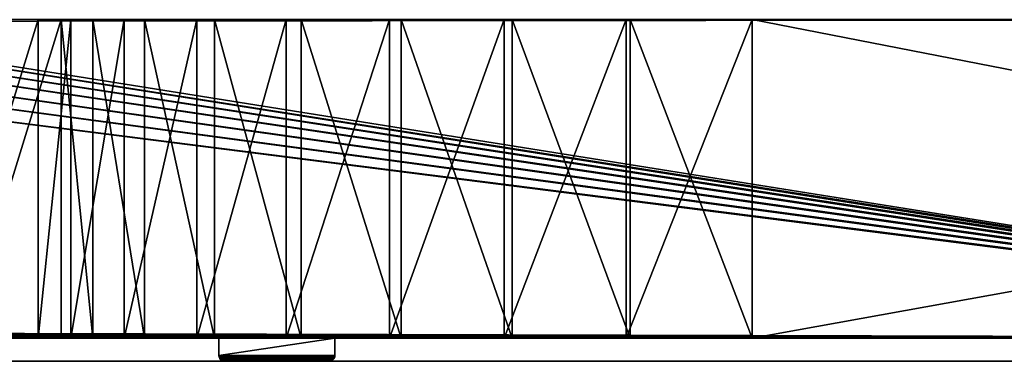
# Model space of a CAD drawing. Extents: x -49 to 1229, y -1056 to 1083.
# Tile 18 of 146: x 101 to 270, y -736 to -677. Entities that reach past the tile are written whole.
import ezdxf

# ---------------------------------------------------------------- set-up
doc = ezdxf.new("R2010")
doc.units = 0
doc.header["$LTSCALE"] = 25.4
doc.layers.get('0').update_dxf_attribs({"color": 13, "linetype": 'CONTINUOUS'})
doc.layers.add('STEEL', color=32, linetype='CONTINUOUS')
doc.layers.add('WOOD', color=32, linetype='CONTINUOUS')

# ---------------------------------------------------------------- blocks, each defined once
blk = doc.blocks.new('LVI293_01_01_03')
at = {"color": 252}
mesh = blk.add_polyface(dxfattribs=at)
corners = [(-4, -2.02, 14.99), (-4, -8.9, -33.22), (-4, -9.79, 16.01), (-4, -7.99, -28.3), (-4, 10.7, -31.76), (-4, 5.21, 11.99), (-4, 11.42, 7.23), (-4, -8.9, -1036.65), (-4, -2.02, -1084.86), (-4, -9.79, -1085.89), (-4, -7.99, -1041.57), (-4, 10.7, -1038.12), (-4, 5.21, -1081.87), (-4, 11.42, -1077.1), (-4, -19.02, -629.14), (-4, -20.29, -968.99), (-4, -20.95, -630.32), (-4, -14.29, -968.99), (-4, -16.87, -628.42), (-4, 23.41, -739.65), (-4, 32.86, -712.97), (-4, 48.07, -689.1), (-4, 68.25, -669.27), (-4, 92.38, -654.48), (-4, 203.82, -597.71), (-4, 359.1, -544.7), (-4, -14.29, -990.99), (-4, 20.21, -767.77), (-4, 9.79, -1033.2), (-4, 16.19, -1070.89), (-4, 19.19, -1063.65), (-4, 20.21, -1055.89), (-4, 119.22, -645.5), (-4, 208.82, -597.71), (-4, 208.82, -616.71), (-4, -20.95, -439.55), (-4, -20.29, -100.88), (-4, -19.02, -440.74), (-4, -20.29, -78.88), (-4, -14.29, -100.88), (-4, -16.87, -441.45), (-4, 23.41, -330.23), (-4, 32.86, -356.9), (-4, 48.07, -380.77), (-4, 68.25, -400.61), (-4, 92.38, -415.4), (-4, 203.82, -472.17), (-4, 359.1, -525.18), (-4, -14.29, -78.88), (-4, 20.21, -302.11), (-4, 9.79, -36.68), (-4, 16.19, 1.01), (-4, 19.19, -6.22), (-4, 20.21, -13.99), (-4, 119.22, -424.37), (-4, 203.82, -453.17), (-4, 208.82, -472.17), (-4, -24.79, 15.01), (-4, -24.53, -433.92), (-4, -24.79, -431.67), (-4, -24.75, 15.27), (-4, -24.66, 15.51), (-4, -24.5, 15.72), (-4, -23.78, -436.06), (-4, -24.29, 15.88), (-4, -24.05, 15.98), (-4, -23.79, 16.01), (-4, -22.56, -437.97), (-4, -24.53, -635.95), (-4, -24.79, -1084.89), (-4, -24.79, -638.2), (-4, -24.75, -1085.15), (-4, -24.66, -1085.39), (-4, -24.5, -1085.59), (-4, -23.78, -633.82), (-4, -24.29, -1085.75), (-4, -24.05, -1085.85), (-4, -23.79, -1085.89), (-4, -20.29, -990.99), (-4, -22.56, -631.91), (-4, 365.13, -518.05), (-4, 366.26, -531.33), (-4, 365.1, -529.17), (-4, 386.65, -522.62), (-4, 366.86, -533.71), (-4, 366.86, -536.16), (-4, 208.82, -453.17), (-4, 402.95, -484.68), (-4, 366.38, -512.18), (-4, 361.41, -526), (-4, 363.45, -527.36), (-4, 387.89, -516.75), (-4, 387.89, -553.12), (-4, 402.95, -585.19), (-4, 203.82, -616.71), (-4, 366.38, -557.69), (-4, 361.41, -543.88), (-4, 365.13, -551.83), (-4, 363.45, -542.52), (-4, 365.1, -540.7), (-4, 409.56, -486.89), (-4, 409.56, -582.98), (-4, 415.5, -579.34), (-4, 415.5, -490.53), (-4, 420.47, -574.46), (-4, 420.47, -495.42), (-4, 424.21, -568.58), (-4, 424.21, -501.3), (-4, 426.54, -562.01), (-4, 426.54, -507.86), (-4, 427.33, -555.09), (-4, 427.33, -514.79), (-4, 366.26, -538.54), (-4, 386.65, -547.25)]
mesh.append_faces([[corners[k] for k in face] for face in [(30, 27, 31), (49, 52, 53), (57, 58, 59), (68, 69, 70), (110, 109, 111)]], dxfattribs={"vtx0": -1, "color": 252})
mesh.append_faces([[corners[k] for k in face] for face in [(0, 1, 2), (1, 0, 3), (3, 0, 4), (8, 11, 12), (12, 11, 13), (14, 15, 16), (15, 14, 17), (19, 18, 20), (20, 18, 21), (21, 18, 22), (22, 18, 23), (17, 19, 26), (7, 27, 28), (28, 27, 11), (13, 27, 29), (29, 27, 30), (23, 24, 32), (24, 25, 33), (33, 25, 34), (35, 36, 37), (36, 35, 38), (37, 39, 40), (40, 46, 47), (41, 48, 49), (46, 54, 55), (58, 62, 63), (63, 38, 67), (67, 38, 35), (38, 2, 48), (69, 68, 71), (71, 68, 72), (72, 68, 73), (73, 74, 75), (75, 74, 76), (76, 74, 77), (77, 78, 9), (78, 16, 15), (81, 83, 84), (84, 83, 85), (86, 87, 56), (47, 88, 89), (89, 80, 90), (90, 80, 82), (88, 87, 91), (32, 34, 93), (34, 32, 94), (94, 32, 24), (95, 96, 97), (93, 100, 101), (101, 100, 102), (102, 103, 104), (104, 105, 106), (106, 107, 108), (108, 109, 110), (112, 97, 99), (97, 112, 113), (113, 91, 92)]], dxfattribs={"vtx0": -1, "vtx1": -1, "color": 252})
mesh.append_faces([[corners[k] for k in face] for face in [(17, 18, 19), (23, 18, 24), (26, 27, 7), (26, 7, 9), (11, 27, 13), (40, 39, 41), (40, 45, 46), (49, 48, 1), (1, 48, 2), (49, 4, 6), (63, 66, 38), (77, 74, 78), (56, 87, 88), (56, 88, 47), (91, 87, 92), (93, 34, 95), (95, 34, 25), (93, 92, 87), (113, 85, 83)]], dxfattribs={"vtx0": -1, "vtx1": -1, "vtx2": -1, "color": 252})
mesh.append_faces([[corners[k] for k in face] for face in [(4, 0, 5), (4, 5, 6), (7, 8, 9), (8, 7, 10), (8, 10, 11), (17, 14, 18), (24, 18, 25), (26, 19, 27), (37, 36, 39), (40, 41, 42), (40, 42, 43), (40, 43, 44), (40, 44, 45), (41, 39, 48), (49, 1, 50), (49, 50, 4), (49, 6, 51), (49, 51, 52), (46, 45, 54), (47, 46, 56), (58, 57, 60), (58, 60, 61), (58, 61, 62), (63, 62, 64), (63, 64, 65), (63, 65, 66), (38, 66, 2), (73, 68, 74), (78, 74, 79), (78, 79, 16), (9, 78, 26), (80, 81, 82), (81, 80, 83), (54, 86, 55), (86, 54, 87), (89, 88, 80), (95, 25, 96), (97, 96, 98), (97, 98, 99), (93, 95, 92), (93, 87, 100), (102, 100, 103), (104, 103, 105), (106, 105, 107), (108, 107, 109), (113, 112, 85), (113, 83, 91)]], dxfattribs={"vtx0": -1, "vtx2": -1, "color": 252})
mesh = blk.add_polyface(dxfattribs=at)
corners = [(0, -2.02, -1084.86), (0, -8.9, -1036.65), (0, -9.79, -1085.89), (0, -7.99, -1041.57), (0, 10.7, -1038.12), (0, 5.21, -1081.87), (0, 11.42, -1077.1), (0, -8.9, -33.22), (0, -2.02, 14.99), (0, -9.79, 16.01), (0, -7.99, -28.3), (0, 10.7, -31.76), (0, 5.21, 11.99), (0, 11.42, 7.23), (0, -19.02, -440.74), (0, -20.29, -100.88), (0, -20.95, -439.55), (0, -14.29, -100.88), (0, -16.87, -441.45), (0, 23.41, -330.23), (0, 32.86, -356.9), (0, 48.07, -380.77), (0, 68.25, -400.61), (0, 92.38, -415.4), (0, 203.82, -472.17), (0, 359.1, -525.18), (0, -14.29, -78.88), (0, 20.21, -302.11), (0, 9.79, -36.68), (0, 16.19, 1.01), (0, 19.19, -6.22), (0, 20.21, -13.99), (0, 119.22, -424.37), (0, 208.82, -472.17), (0, 208.82, -453.17), (0, -20.95, -630.32), (0, -20.29, -968.99), (0, -19.02, -629.14), (0, -20.29, -990.99), (0, -14.29, -968.99), (0, -16.87, -628.42), (0, 23.41, -739.65), (0, 32.86, -712.97), (0, 48.07, -689.1), (0, 68.25, -669.27), (0, 92.38, -654.48), (0, 203.82, -597.71), (0, 359.1, -544.7), (0, -14.29, -990.99), (0, 20.21, -767.77), (0, 9.79, -1033.2), (0, 16.19, -1070.89), (0, 19.19, -1063.65), (0, 20.21, -1055.89), (0, 119.22, -645.5), (0, 203.82, -616.71), (0, 208.82, -597.71), (0, -24.79, -1084.89), (0, -24.53, -635.95), (0, -24.79, -638.2), (0, -24.75, -1085.15), (0, -24.66, -1085.39), (0, -24.5, -1085.59), (0, -23.78, -633.82), (0, -24.29, -1085.75), (0, -24.05, -1085.85), (0, -23.79, -1085.89), (0, -22.56, -631.91), (0, -24.53, -433.92), (0, -24.79, 15.01), (0, -24.79, -431.67), (0, -24.75, 15.27), (0, -24.66, 15.51), (0, -24.5, 15.72), (0, -23.78, -436.06), (0, -24.29, 15.88), (0, -24.05, 15.98), (0, -23.79, 16.01), (0, -20.29, -78.88), (0, -22.56, -437.97), (0, 365.13, -551.83), (0, 366.26, -538.54), (0, 365.1, -540.7), (0, 386.65, -547.25), (0, 366.86, -536.16), (0, 366.86, -533.71), (0, 208.82, -616.71), (0, 402.95, -585.19), (0, 366.38, -557.69), (0, 361.41, -543.88), (0, 363.45, -542.52), (0, 387.89, -553.12), (0, 387.89, -516.75), (0, 402.95, -484.68), (0, 203.82, -453.17), (0, 366.38, -512.18), (0, 361.41, -526), (0, 365.13, -518.05), (0, 363.45, -527.36), (0, 365.1, -529.17), (0, 409.56, -582.98), (0, 409.56, -486.89), (0, 415.5, -579.34), (0, 415.5, -490.53), (0, 420.47, -574.46), (0, 420.47, -495.42), (0, 424.21, -568.58), (0, 424.21, -501.3), (0, 426.54, -562.01), (0, 426.54, -507.86), (0, 427.33, -555.09), (0, 427.33, -514.79), (0, 366.26, -531.33), (0, 386.65, -522.62)]
mesh.append_faces([[corners[k] for k in face] for face in [(30, 27, 31), (49, 52, 53), (57, 58, 59), (68, 69, 70), (109, 110, 111)]], dxfattribs={"vtx0": -1, "color": 252})
mesh.append_faces([[corners[k] for k in face] for face in [(0, 1, 2), (1, 0, 3), (3, 0, 4), (8, 11, 12), (12, 11, 13), (14, 15, 16), (15, 14, 17), (19, 18, 20), (20, 18, 21), (21, 18, 22), (22, 18, 23), (17, 19, 26), (7, 27, 28), (28, 27, 11), (13, 27, 29), (29, 27, 30), (23, 24, 32), (24, 25, 33), (33, 25, 34), (35, 36, 37), (36, 35, 38), (37, 39, 40), (40, 46, 47), (41, 48, 49), (46, 54, 55), (58, 62, 63), (63, 38, 67), (67, 38, 35), (38, 2, 48), (69, 68, 71), (71, 68, 72), (72, 68, 73), (73, 74, 75), (75, 74, 76), (76, 74, 77), (77, 78, 9), (78, 16, 15), (81, 83, 84), (84, 83, 85), (86, 87, 56), (47, 88, 89), (89, 80, 90), (90, 80, 82), (88, 87, 91), (32, 34, 93), (34, 32, 94), (94, 32, 24), (95, 96, 97), (93, 100, 101), (101, 102, 103), (103, 104, 105), (105, 106, 107), (107, 108, 109), (112, 97, 99), (97, 112, 113), (113, 91, 92)]], dxfattribs={"vtx0": -1, "vtx1": -1, "color": 252})
mesh.append_faces([[corners[k] for k in face] for face in [(17, 18, 19), (23, 18, 24), (26, 27, 7), (26, 7, 9), (11, 27, 13), (40, 39, 41), (40, 45, 46), (49, 48, 1), (1, 48, 2), (49, 4, 6), (63, 66, 38), (77, 74, 78), (56, 87, 88), (56, 88, 47), (91, 87, 92), (93, 34, 95), (95, 34, 25), (93, 92, 87), (113, 85, 83)]], dxfattribs={"vtx0": -1, "vtx1": -1, "vtx2": -1, "color": 252})
mesh.append_faces([[corners[k] for k in face] for face in [(4, 0, 5), (4, 5, 6), (7, 8, 9), (8, 7, 10), (8, 10, 11), (17, 14, 18), (24, 18, 25), (26, 19, 27), (37, 36, 39), (40, 41, 42), (40, 42, 43), (40, 43, 44), (40, 44, 45), (41, 39, 48), (49, 1, 50), (49, 50, 4), (49, 6, 51), (49, 51, 52), (46, 45, 54), (47, 46, 56), (58, 57, 60), (58, 60, 61), (58, 61, 62), (63, 62, 64), (63, 64, 65), (63, 65, 66), (38, 66, 2), (73, 68, 74), (78, 74, 79), (78, 79, 16), (9, 78, 26), (80, 81, 82), (81, 80, 83), (54, 86, 55), (86, 54, 87), (89, 88, 80), (95, 25, 96), (97, 96, 98), (97, 98, 99), (93, 95, 92), (93, 87, 100), (101, 100, 102), (103, 102, 104), (105, 104, 106), (107, 106, 108), (109, 108, 110), (113, 112, 85), (113, 83, 91)]], dxfattribs={"vtx0": -1, "vtx2": -1, "color": 252})
blk = doc.blocks.new('LVI293_01_01_07')
at = {"color": 0}
for p, q in [((274.02, 0, -53.54), (-70.74, 0, -53.54)), ((274.02, 0, -53.54), (-70.74, 0, -53.54)), ((-70.74, -5, -53.54), (274.02, -5, -53.54)), ((-70.74, -5, -53.54), (274.02, -5, -53.54))]:
    blk.add_line(p, q, dxfattribs=at)
at = {"color": 252}
mesh = blk.add_polyface(dxfattribs=at)
corners = [(-70.74, 0, -53.54), (274.02, 0, 1.46), (274.02, 0, -53.54), (-73.32, 0, -53.2), (-75.74, 0, -52.2), (-77.81, 0, -50.61), (-79.4, 0, -48.54), (-80.4, 0, -46.13), (-80.74, 0, -43.54), (-80.74, 0, 0.46), (-80.7, 0, 0.72), (-80.6, 0, 0.96), (-80.44, 0, 1.17), (-80.24, 0, 1.33), (-79.99, 0, 1.43), (-79.74, 0, 1.46), (15.43, 0, 1.46), (35.43, 0, 1.46), (15.43, 0, 4.46), (35.43, 0, 4.46), (15.46, 0, 4.72), (35.39, 0, 4.72), (15.56, 0, 4.96), (35.29, 0, 4.96), (15.72, 0, 5.17), (35.13, 0, 5.17), (15.93, 0, 5.33), (34.93, 0, 5.33), (16.17, 0, 5.43), (34.69, 0, 5.43), (16.43, 0, 5.46), (34.43, 0, 5.46)]
mesh.append_faces([[corners[k] for k in face] for face in [(0, 1, 2), (29, 30, 31)]], dxfattribs={"vtx0": -1, "color": 252})
mesh.append_faces([[corners[k] for k in face] for face in [(1, 16, 17), (17, 18, 19), (19, 20, 21), (21, 22, 23), (23, 24, 25), (25, 26, 27), (27, 28, 29)]], dxfattribs={"vtx0": -1, "vtx1": -1, "color": 252})
mesh.append_faces([[corners[k] for k in face] for face in [(1, 0, 3), (1, 3, 4), (1, 4, 5), (1, 5, 6), (1, 6, 7), (1, 7, 8), (1, 8, 9), (1, 9, 10), (1, 10, 11), (1, 11, 12), (1, 12, 13), (1, 13, 14), (1, 14, 15), (1, 15, 16), (17, 16, 18), (19, 18, 20), (21, 20, 22), (23, 22, 24), (25, 24, 26), (27, 26, 28), (29, 28, 30)]], dxfattribs={"vtx0": -1, "vtx2": -1, "color": 252})
mesh = blk.add_polyface(dxfattribs=at)
corners = [(274.02, 0, -53.54), (-70.74, -5, -53.54), (-70.74, 0, -53.54), (274.02, -5, -53.54)]
mesh.append_faces([[corners[k] for k in face] for face in [(0, 1, 2), (1, 0, 3)]], dxfattribs={"vtx0": -1, "color": 252})
mesh = blk.add_polyface(dxfattribs=at)
corners = [(35.43, -5, 1.46), (15.43, -5, 1.46), (274.02, -5, 1.46), (15.43, -5, 4.46), (35.43, -5, 4.46), (15.46, -5, 4.72), (35.39, -5, 4.72), (15.56, -5, 4.96), (35.29, -5, 4.96), (15.72, -5, 5.17), (35.13, -5, 5.17), (15.93, -5, 5.33), (34.93, -5, 5.33), (16.17, -5, 5.43), (34.69, -5, 5.43), (16.43, -5, 5.46), (34.43, -5, 5.46), (-70.74, -5, -53.54), (274.02, -5, -53.54), (-73.32, -5, -53.2), (-75.74, -5, -52.2), (-77.81, -5, -50.61), (-79.4, -5, -48.54), (-80.4, -5, -46.13), (-80.74, -5, -43.54), (-80.74, -5, 0.46), (-80.7, -5, 0.72), (-80.6, -5, 0.96), (-80.44, -5, 1.17), (-80.24, -5, 1.33), (-79.99, -5, 1.43), (-79.74, -5, 1.46)]
mesh.append_faces([[corners[k] for k in face] for face in [(15, 14, 16), (2, 17, 18)]], dxfattribs={"vtx0": -1, "color": 252})
mesh.append_faces([[corners[k] for k in face] for face in [(0, 1, 2), (1, 0, 3), (3, 4, 5), (5, 6, 7), (7, 8, 9), (9, 10, 11), (11, 12, 13), (13, 14, 15), (17, 2, 19), (19, 2, 20), (20, 2, 21), (21, 2, 22), (22, 2, 23), (23, 2, 24), (24, 2, 25), (25, 2, 26), (26, 2, 27), (27, 2, 28), (28, 2, 29), (29, 2, 30), (30, 2, 31), (31, 2, 1)]], dxfattribs={"vtx0": -1, "vtx1": -1, "color": 252})
mesh.append_faces([[corners[k] for k in face] for face in [(3, 0, 4), (5, 4, 6), (7, 6, 8), (9, 8, 10), (11, 10, 12), (13, 12, 14)]], dxfattribs={"vtx0": -1, "vtx2": -1, "color": 252})
blk = doc.blocks.new('LVI293_01_01_08')
at = {"color": 0}
for p, q in [((-8.47, -17.3, 55), (289.34, -11.42, 55)), ((-8.47, -17.3, 55), (289.34, -11.42, 55)), ((7.53, -16.99), (289.34, -11.42)), ((7.53, -16.99), (289.34, -11.42)), ((289.34, -11.42), (289.42, -15.42)), ((311.08, -12.89, 55), (289.34, -11.42, 55)), ((289.34, -11.42, 55), (289.42, -15.42, 55)), ((289.34, -11.42), (289.42, -15.42)), ((289.34, -11.42), (311.08, -12.89)), ((289.34, -11.42, 55), (289.34, -11.42)), ((311.08, -12.89), (289.34, -11.42, 55)), ((311.08, -12.89, 55), (289.34, -11.42, 55)), ((311.08, -12.89), (289.34, -11.42, 55)), ((289.34, -11.42), (311.08, -12.89)), ((289.34, -11.42, 55), (289.34, -11.42)), ((289.34, -11.42, 55), (289.42, -15.42, 55)), ((332.24, -18.11, 55), (311.08, -12.89, 55)), ((311.08, -12.89), (332.24, -18.11)), ((332.24, -18.11), (311.08, -12.89, 55)), ((332.24, -18.11, 55), (311.08, -12.89, 55)), ((332.24, -18.11), (311.08, -12.89, 55)), ((311.08, -12.89), (332.24, -18.11)), ((311.08, -12.89), (311.08, -12.89, 55)), ((311.08, -12.89), (311.08, -12.89, 55)), ((289.42, -15.42, 55), (-8.39, -21.3, 55)), ((289.42, -15.42, 55), (-8.39, -21.3, 55)), ((289.42, -15.42), (7.61, -20.99)), ((289.42, -15.42), (7.61, -20.99)), ((289.42, -15.42, 55), (310.47, -16.84, 55)), ((310.47, -16.84), (289.42, -15.42)), ((289.42, -15.42), (289.42, -15.42, 55)), ((289.42, -15.42), (289.42, -15.42, 55)), ((289.42, -15.42), (310.47, -16.84, 55)), ((289.42, -15.42, 55), (310.47, -16.84, 55)), ((289.42, -15.42), (310.47, -16.84, 55)), ((310.47, -16.84), (289.42, -15.42)), ((310.47, -16.84, 55), (330.94, -21.9, 55)), ((330.94, -21.9), (310.47, -16.84)), ((310.47, -16.84), (310.47, -16.84, 55)), ((310.47, -16.84), (310.47, -16.84, 55)), ((310.47, -16.84), (330.94, -21.9, 55)), ((310.47, -16.84, 55), (330.94, -21.9, 55)), ((310.47, -16.84), (330.94, -21.9, 55)), ((330.94, -21.9), (310.47, -16.84)), ((352.16, -26.93, 55), (332.24, -18.11, 55)), ((332.24, -18.11), (352.16, -26.93)), ((352.16, -26.93), (332.24, -18.11, 55)), ((352.16, -26.93, 55), (332.24, -18.11, 55)), ((352.16, -26.93), (332.24, -18.11, 55)), ((332.24, -18.11), (352.16, -26.93)), ((332.24, -18.11), (332.24, -18.11, 55)), ((332.24, -18.11), (332.24, -18.11, 55)), ((330.94, -21.9, 55), (350.23, -30.43, 55)), ((350.23, -30.43), (330.94, -21.9)), ((330.94, -21.9), (330.94, -21.9, 55)), ((330.94, -21.9), (330.94, -21.9, 55)), ((330.94, -21.9), (350.23, -30.43, 55)), ((330.94, -21.9, 55), (350.23, -30.43, 55)), ((330.94, -21.9), (350.23, -30.43, 55)), ((350.23, -30.43), (330.94, -21.9)), ((370.25, -39.07, 55), (352.16, -26.93, 55)), ((352.16, -26.93), (370.25, -39.07)), ((370.25, -39.07), (352.16, -26.93, 55)), ((370.25, -39.07, 55), (352.16, -26.93, 55)), ((370.25, -39.07), (352.16, -26.93, 55)), ((352.16, -26.93), (370.25, -39.07)), ((352.16, -26.93), (352.16, -26.93, 55)), ((352.16, -26.93), (352.16, -26.93, 55)), ((350.23, -30.43, 55), (367.74, -42.19, 55)), ((367.74, -42.19), (350.23, -30.43)), ((350.23, -30.43), (350.23, -30.43, 55)), ((350.23, -30.43), (350.23, -30.43, 55)), ((350.23, -30.43), (367.74, -42.19, 55)), ((350.23, -30.43, 55), (367.74, -42.19, 55)), ((350.23, -30.43), (367.74, -42.19, 55)), ((367.74, -42.19), (350.23, -30.43)), ((385.96, -54.17, 55), (370.25, -39.07, 55)), ((370.25, -39.07), (385.96, -54.17)), ((385.96, -54.17), (370.25, -39.07, 55)), ((385.96, -54.17, 55), (370.25, -39.07, 55)), ((385.96, -54.17), (370.25, -39.07, 55)), ((370.25, -39.07), (385.96, -54.17)), ((370.25, -39.07), (370.25, -39.07, 55)), ((370.25, -39.07), (370.25, -39.07, 55)), ((367.74, -42.19, 55), (382.95, -56.8, 55)), ((382.95, -56.8), (367.74, -42.19)), ((367.74, -42.19), (367.74, -42.19, 55)), ((367.74, -42.19), (367.74, -42.19, 55)), ((367.74, -42.19), (382.95, -56.8, 55)), ((367.74, -42.19, 55), (382.95, -56.8, 55)), ((367.74, -42.19), (382.95, -56.8, 55)), ((382.95, -56.8), (367.74, -42.19)), ((398.81, -71.77, 55), (385.96, -54.17, 55)), ((385.96, -54.17), (398.81, -71.77)), ((398.81, -71.77), (385.96, -54.17, 55)), ((398.81, -71.77, 55), (385.96, -54.17, 55)), ((398.81, -71.77), (385.96, -54.17, 55)), ((385.96, -54.17), (398.81, -71.77)), ((385.96, -54.17), (385.96, -54.17, 55)), ((385.96, -54.17), (385.96, -54.17, 55)), ((382.95, -56.8, 55), (395.39, -73.84, 55)), ((395.39, -73.84), (382.95, -56.8)), ((382.95, -56.8), (382.95, -56.8, 55)), ((382.95, -56.8), (382.95, -56.8, 55)), ((382.95, -56.8), (395.39, -73.84, 55)), ((382.95, -56.8, 55), (395.39, -73.84, 55)), ((382.95, -56.8), (395.39, -73.84, 55)), ((395.39, -73.84), (382.95, -56.8)), ((408.41, -91.33, 55), (398.81, -71.77, 55)), ((398.81, -71.77), (408.41, -91.33)), ((408.41, -91.33), (398.81, -71.77, 55)), ((408.41, -91.33, 55), (398.81, -71.77, 55)), ((408.41, -91.33), (398.81, -71.77, 55)), ((398.81, -71.77), (408.41, -91.33)), ((398.81, -71.77), (398.81, -71.77, 55)), ((398.81, -71.77), (398.81, -71.77, 55)), ((395.39, -73.84, 55), (404.67, -92.77, 55)), ((404.67, -92.77), (395.39, -73.84)), ((395.39, -73.84), (395.39, -73.84, 55)), ((395.39, -73.84), (395.39, -73.84, 55)), ((395.39, -73.84), (404.67, -92.77, 55)), ((395.39, -73.84, 55), (404.67, -92.77, 55)), ((395.39, -73.84), (404.67, -92.77, 55)), ((404.67, -92.77), (395.39, -73.84)), ((414.46, -112.26, 55), (408.41, -91.33, 55)), ((408.41, -91.33), (414.46, -112.26)), ((414.46, -112.26), (408.41, -91.33, 55)), ((414.46, -112.26, 55), (408.41, -91.33, 55)), ((414.46, -112.26), (408.41, -91.33, 55)), ((408.41, -91.33), (414.46, -112.26)), ((408.41, -91.33), (408.41, -91.33, 55)), ((408.41, -91.33), (408.41, -91.33, 55)), ((404.67, -92.77, 55), (410.54, -113.04, 55)), ((410.54, -113.04), (404.67, -92.77)), ((404.67, -92.77), (404.67, -92.77, 55)), ((404.67, -92.77), (404.67, -92.77, 55)), ((404.67, -92.77), (410.54, -113.04, 55)), ((404.67, -92.77, 55), (410.54, -113.04, 55)), ((404.67, -92.77), (410.54, -113.04, 55)), ((410.54, -113.04), (404.67, -92.77)), ((410.54, -113.04, 55), (414.46, -112.26, 55)), ((410.54, -113.04, 55), (414.46, -112.26, 55)), ((414.46, -112.26), (410.54, -113.04)), ((414.46, -112.26), (410.54, -113.04)), ((410.54, -113.04, 55), (431.52, -219.67, 55)), ((410.54, -113.04), (410.54, -113.04, 55)), ((410.54, -113.04, 55), (431.52, -219.67, 55)), ((410.54, -113.04), (410.54, -113.04, 55)), ((410.54, -113.04), (429.38, -208.78)), ((410.54, -113.04), (429.38, -208.78)), ((435.44, -218.9, 55), (414.46, -112.26, 55)), ((435.44, -218.9, 55), (414.46, -112.26, 55)), ((433.3, -208.01), (414.46, -112.26)), ((414.46, -112.26), (414.46, -112.26, 55)), ((414.46, -112.26), (414.46, -112.26, 55)), ((433.3, -208.01), (414.46, -112.26))]:
    blk.add_line(p, q, dxfattribs=at)
at = {"color": 252}
mesh = blk.add_polyface(dxfattribs=at)
corners = [(-8.73, -17.31, -3.97), (6.53, -17.01, -4), (-8.47, -17.3, -4), (6.79, -17, -3.97), (7.03, -17, -3.87), (-8.97, -17.31, -3.87), (7.24, -16.99, -3.71), (-9.18, -17.32, -3.71), (7.39, -16.99, -3.5), (-9.33, -17.32, -3.5), (7.49, -16.99, -3.26), (-9.43, -17.32, -3.26), (7.53, -16.99, -3), (-9.47, -17.32, -3), (-9.47, -17.32, 54), (7.53, -16.99), (289.34, -11.42), (289.34, -11.42, 55), (-9.43, -17.32, 54.26), (-9.33, -17.32, 54.5), (-9.18, -17.32, 54.71), (-8.97, -17.31, 54.87), (-8.73, -17.31, 54.97), (-8.47, -17.3, 55)]
mesh.append_faces([[corners[k] for k in face] for face in [(0, 1, 2), (17, 22, 23)]], dxfattribs={"vtx0": -1, "color": 252})
mesh.append_faces([[corners[k] for k in face] for face in [(1, 0, 3), (3, 0, 4), (4, 5, 6), (6, 7, 8), (8, 9, 10), (10, 11, 12), (12, 14, 15), (15, 14, 16), (16, 14, 17)]], dxfattribs={"vtx0": -1, "vtx1": -1, "color": 252})
mesh.append_faces([[corners[k] for k in face] for face in [(4, 0, 5), (6, 5, 7), (8, 7, 9), (10, 9, 11), (12, 11, 13), (12, 13, 14), (17, 14, 18), (17, 18, 19), (17, 19, 20), (17, 20, 21), (17, 21, 22)]], dxfattribs={"vtx0": -1, "vtx2": -1, "color": 252})
mesh = blk.add_polyface(dxfattribs=at)
corners = [(-8.39, -21.3, 55), (289.34, -11.42, 55), (-8.47, -17.3, 55), (289.42, -15.42, 55)]
mesh.append_faces([[corners[k] for k in face] for face in [(0, 1, 2), (1, 0, 3)]], dxfattribs={"vtx0": -1, "color": 252})
mesh = blk.add_polyface(dxfattribs=at)
corners = [(289.34, -11.42), (7.61, -20.99), (7.53, -16.99), (289.42, -15.42)]
mesh.append_faces([[corners[k] for k in face] for face in [(0, 1, 2), (1, 0, 3)]], dxfattribs={"vtx0": -1, "color": 252})
mesh = blk.add_polyface(dxfattribs=at)
corners = [(289.42, -15.42, 55), (311.08, -12.89, 55), (289.34, -11.42, 55), (310.47, -16.84, 55), (330.94, -21.9, 55), (332.24, -18.11, 55), (350.23, -30.43, 55), (352.16, -26.93, 55), (367.74, -42.19, 55), (370.25, -39.07, 55), (382.95, -56.8, 55), (385.96, -54.17, 55), (395.39, -73.84, 55), (398.81, -71.77, 55), (404.67, -92.77, 55), (408.41, -91.33, 55), (410.54, -113.04, 55), (414.46, -112.26, 55)]
mesh.append_faces([[corners[k] for k in face] for face in [(0, 1, 2), (15, 16, 17)]], dxfattribs={"vtx0": -1, "color": 252})
mesh.append_faces([[corners[k] for k in face] for face in [(1, 4, 5), (5, 6, 7), (7, 8, 9), (9, 10, 11), (11, 12, 13), (13, 14, 15)]], dxfattribs={"vtx0": -1, "vtx1": -1, "color": 252})
mesh.append_faces([[corners[k] for k in face] for face in [(1, 0, 3), (1, 3, 4), (5, 4, 6), (7, 6, 8), (9, 8, 10), (11, 10, 12), (13, 12, 14), (15, 14, 16)]], dxfattribs={"vtx0": -1, "vtx2": -1, "color": 252})
mesh = blk.add_polyface(dxfattribs=at)
corners = [(311.08, -12.89), (289.42, -15.42), (289.34, -11.42), (310.47, -16.84), (330.94, -21.9), (332.24, -18.11), (350.23, -30.43), (352.16, -26.93), (367.74, -42.19), (370.25, -39.07), (382.95, -56.8), (385.96, -54.17), (395.39, -73.84), (398.81, -71.77), (404.67, -92.77), (408.41, -91.33), (410.54, -113.04), (414.46, -112.26)]
mesh.append_faces([[corners[k] for k in face] for face in [(0, 1, 2), (16, 15, 17)]], dxfattribs={"vtx0": -1, "color": 252})
mesh.append_faces([[corners[k] for k in face] for face in [(1, 0, 3), (3, 0, 4), (4, 5, 6), (6, 7, 8), (8, 9, 10), (10, 11, 12), (12, 13, 14), (14, 15, 16)]], dxfattribs={"vtx0": -1, "vtx1": -1, "color": 252})
mesh.append_faces([[corners[k] for k in face] for face in [(4, 0, 5), (6, 5, 7), (8, 7, 9), (10, 9, 11), (12, 11, 13), (14, 13, 15)]], dxfattribs={"vtx0": -1, "vtx2": -1, "color": 252})
mesh = blk.add_polyface(dxfattribs=at)
corners = [(311.08, -12.89, 55), (311.08, -12.89), (289.34, -11.42, 55)]
mesh.append_faces([[corners[k] for k in face] for face in [(0, 1, 2)]], dxfattribs={"color": 252})
mesh = blk.add_polyface(dxfattribs=at)
corners = [(289.34, -11.42, 55), (311.08, -12.89), (289.34, -11.42)]
mesh.append_faces([[corners[k] for k in face] for face in [(0, 1, 2)]], dxfattribs={"color": 252})
mesh = blk.add_polyface(dxfattribs=at)
corners = [(332.24, -18.11, 55), (332.24, -18.11), (311.08, -12.89, 55)]
mesh.append_faces([[corners[k] for k in face] for face in [(0, 1, 2)]], dxfattribs={"color": 252})
mesh = blk.add_polyface(dxfattribs=at)
corners = [(311.08, -12.89, 55), (332.24, -18.11), (311.08, -12.89)]
mesh.append_faces([[corners[k] for k in face] for face in [(0, 1, 2)]], dxfattribs={"color": 252})
mesh = blk.add_polyface(dxfattribs=at)
corners = [(289.42, -15.42, 55), (7.61, -20.99), (289.42, -15.42), (-9.39, -21.32, 54), (-9.36, -21.32, 54.26), (-9.26, -21.32, 54.5), (-9.1, -21.32, 54.71), (-8.89, -21.31, 54.87), (-8.65, -21.31, 54.97), (-8.39, -21.3, 55), (6.87, -21, -3.97), (-8.39, -21.3, -4), (6.61, -21.01, -4), (-8.65, -21.31, -3.97), (7.11, -21, -3.87), (-8.89, -21.31, -3.87), (7.31, -20.99, -3.71), (-9.1, -21.32, -3.71), (7.47, -20.99, -3.5), (-9.26, -21.32, -3.5), (7.57, -20.99, -3.26), (-9.36, -21.32, -3.26), (7.61, -20.99, -3), (-9.39, -21.32, -3)]
mesh.append_faces([[corners[k] for k in face] for face in [(0, 1, 2), (8, 0, 9), (10, 11, 12)]], dxfattribs={"vtx0": -1, "color": 252})
mesh.append_faces([[corners[k] for k in face] for face in [(3, 0, 4), (4, 0, 5), (5, 0, 6), (6, 0, 7), (7, 0, 8), (11, 10, 13), (13, 14, 15), (15, 16, 17), (17, 18, 19), (19, 20, 21), (21, 22, 23), (23, 22, 3)]], dxfattribs={"vtx0": -1, "vtx1": -1, "color": 252})
mesh.append_faces([[corners[k] for k in face] for face in [(1, 0, 3)]], dxfattribs={"vtx0": -1, "vtx1": -1, "vtx2": -1, "color": 252})
mesh.append_faces([[corners[k] for k in face] for face in [(13, 10, 14), (15, 14, 16), (17, 16, 18), (19, 18, 20), (21, 20, 22), (3, 22, 1)]], dxfattribs={"vtx0": -1, "vtx2": -1, "color": 252})
mesh = blk.add_polyface(dxfattribs=at)
corners = [(289.42, -15.42, 55), (289.42, -15.42), (310.47, -16.84, 55)]
mesh.append_faces([[corners[k] for k in face] for face in [(0, 1, 2)]], dxfattribs={"color": 252})
mesh = blk.add_polyface(dxfattribs=at)
corners = [(310.47, -16.84, 55), (289.42, -15.42), (310.47, -16.84)]
mesh.append_faces([[corners[k] for k in face] for face in [(0, 1, 2)]], dxfattribs={"color": 252})
mesh = blk.add_polyface(dxfattribs=at)
corners = [(310.47, -16.84, 55), (310.47, -16.84), (330.94, -21.9, 55)]
mesh.append_faces([[corners[k] for k in face] for face in [(0, 1, 2)]], dxfattribs={"color": 252})
mesh = blk.add_polyface(dxfattribs=at)
corners = [(330.94, -21.9, 55), (310.47, -16.84), (330.94, -21.9)]
mesh.append_faces([[corners[k] for k in face] for face in [(0, 1, 2)]], dxfattribs={"color": 252})
mesh = blk.add_polyface(dxfattribs=at)
corners = [(352.16, -26.93, 55), (352.16, -26.93), (332.24, -18.11, 55)]
mesh.append_faces([[corners[k] for k in face] for face in [(0, 1, 2)]], dxfattribs={"color": 252})
mesh = blk.add_polyface(dxfattribs=at)
corners = [(332.24, -18.11, 55), (352.16, -26.93), (332.24, -18.11)]
mesh.append_faces([[corners[k] for k in face] for face in [(0, 1, 2)]], dxfattribs={"color": 252})
mesh = blk.add_polyface(dxfattribs=at)
corners = [(330.94, -21.9, 55), (330.94, -21.9), (350.23, -30.43, 55)]
mesh.append_faces([[corners[k] for k in face] for face in [(0, 1, 2)]], dxfattribs={"color": 252})
mesh = blk.add_polyface(dxfattribs=at)
corners = [(350.23, -30.43, 55), (330.94, -21.9), (350.23, -30.43)]
mesh.append_faces([[corners[k] for k in face] for face in [(0, 1, 2)]], dxfattribs={"color": 252})
mesh = blk.add_polyface(dxfattribs=at)
corners = [(370.25, -39.07, 55), (370.25, -39.07), (352.16, -26.93, 55)]
mesh.append_faces([[corners[k] for k in face] for face in [(0, 1, 2)]], dxfattribs={"color": 252})
mesh = blk.add_polyface(dxfattribs=at)
corners = [(352.16, -26.93, 55), (370.25, -39.07), (352.16, -26.93)]
mesh.append_faces([[corners[k] for k in face] for face in [(0, 1, 2)]], dxfattribs={"color": 252})
mesh = blk.add_polyface(dxfattribs=at)
corners = [(350.23, -30.43, 55), (350.23, -30.43), (367.74, -42.19, 55)]
mesh.append_faces([[corners[k] for k in face] for face in [(0, 1, 2)]], dxfattribs={"color": 252})
mesh = blk.add_polyface(dxfattribs=at)
corners = [(367.74, -42.19, 55), (350.23, -30.43), (367.74, -42.19)]
mesh.append_faces([[corners[k] for k in face] for face in [(0, 1, 2)]], dxfattribs={"color": 252})
mesh = blk.add_polyface(dxfattribs=at)
corners = [(385.96, -54.17, 55), (385.96, -54.17), (370.25, -39.07, 55)]
mesh.append_faces([[corners[k] for k in face] for face in [(0, 1, 2)]], dxfattribs={"color": 252})
mesh = blk.add_polyface(dxfattribs=at)
corners = [(370.25, -39.07, 55), (385.96, -54.17), (370.25, -39.07)]
mesh.append_faces([[corners[k] for k in face] for face in [(0, 1, 2)]], dxfattribs={"color": 252})
mesh = blk.add_polyface(dxfattribs=at)
corners = [(367.74, -42.19, 55), (367.74, -42.19), (382.95, -56.8, 55)]
mesh.append_faces([[corners[k] for k in face] for face in [(0, 1, 2)]], dxfattribs={"color": 252})
mesh = blk.add_polyface(dxfattribs=at)
corners = [(382.95, -56.8, 55), (367.74, -42.19), (382.95, -56.8)]
mesh.append_faces([[corners[k] for k in face] for face in [(0, 1, 2)]], dxfattribs={"color": 252})
mesh = blk.add_polyface(dxfattribs=at)
corners = [(385.96, -54.17, 55), (398.81, -71.77, 55), (398.81, -71.77)]
mesh.append_faces([[corners[k] for k in face] for face in [(0, 1, 2)]], dxfattribs={"color": 252})
mesh = blk.add_polyface(dxfattribs=at)
corners = [(385.96, -54.17, 55), (398.81, -71.77), (385.96, -54.17)]
mesh.append_faces([[corners[k] for k in face] for face in [(0, 1, 2)]], dxfattribs={"color": 252})
mesh = blk.add_polyface(dxfattribs=at)
corners = [(382.95, -56.8), (395.39, -73.84, 55), (382.95, -56.8, 55)]
mesh.append_faces([[corners[k] for k in face] for face in [(0, 1, 2)]], dxfattribs={"color": 252})
mesh = blk.add_polyface(dxfattribs=at)
corners = [(382.95, -56.8), (395.39, -73.84), (395.39, -73.84, 55)]
mesh.append_faces([[corners[k] for k in face] for face in [(0, 1, 2)]], dxfattribs={"color": 252})
mesh = blk.add_polyface(dxfattribs=at)
corners = [(398.81, -71.77, 55), (408.41, -91.33, 55), (408.41, -91.33)]
mesh.append_faces([[corners[k] for k in face] for face in [(0, 1, 2)]], dxfattribs={"color": 252})
mesh = blk.add_polyface(dxfattribs=at)
corners = [(398.81, -71.77, 55), (408.41, -91.33), (398.81, -71.77)]
mesh.append_faces([[corners[k] for k in face] for face in [(0, 1, 2)]], dxfattribs={"color": 252})
mesh = blk.add_polyface(dxfattribs=at)
corners = [(395.39, -73.84), (404.67, -92.77, 55), (395.39, -73.84, 55)]
mesh.append_faces([[corners[k] for k in face] for face in [(0, 1, 2)]], dxfattribs={"color": 252})
mesh = blk.add_polyface(dxfattribs=at)
corners = [(395.39, -73.84), (404.67, -92.77), (404.67, -92.77, 55)]
mesh.append_faces([[corners[k] for k in face] for face in [(0, 1, 2)]], dxfattribs={"color": 252})
mesh = blk.add_polyface(dxfattribs=at)
corners = [(408.41, -91.33, 55), (414.46, -112.26, 55), (414.46, -112.26)]
mesh.append_faces([[corners[k] for k in face] for face in [(0, 1, 2)]], dxfattribs={"color": 252})
mesh = blk.add_polyface(dxfattribs=at)
corners = [(408.41, -91.33, 55), (414.46, -112.26), (408.41, -91.33)]
mesh.append_faces([[corners[k] for k in face] for face in [(0, 1, 2)]], dxfattribs={"color": 252})
mesh = blk.add_polyface(dxfattribs=at)
corners = [(404.67, -92.77), (410.54, -113.04, 55), (404.67, -92.77, 55)]
mesh.append_faces([[corners[k] for k in face] for face in [(0, 1, 2)]], dxfattribs={"color": 252})
mesh = blk.add_polyface(dxfattribs=at)
corners = [(404.67, -92.77), (410.54, -113.04), (410.54, -113.04, 55)]
mesh.append_faces([[corners[k] for k in face] for face in [(0, 1, 2)]], dxfattribs={"color": 252})
mesh = blk.add_polyface(dxfattribs=at)
corners = [(431.52, -219.67, 55), (414.46, -112.26, 55), (410.54, -113.04, 55), (435.44, -218.9, 55)]
mesh.append_faces([[corners[k] for k in face] for face in [(0, 1, 2), (1, 0, 3)]], dxfattribs={"vtx0": -1, "color": 252})
mesh = blk.add_polyface(dxfattribs=at)
corners = [(414.46, -112.26), (429.38, -208.78), (410.54, -113.04), (433.3, -208.01)]
mesh.append_faces([[corners[k] for k in face] for face in [(0, 1, 2), (1, 0, 3)]], dxfattribs={"vtx0": -1, "color": 252})
mesh = blk.add_polyface(dxfattribs=at)
corners = [(431.71, -220.65, 54.1), (432.66, -225.46, -3), (432.66, -225.46, 5), (432.65, -225.43, -3.26), (432.63, -225.33, -3.5), (432.6, -225.18, -3.71), (432.56, -224.97, -3.87), (432.51, -224.74, -3.97), (432.46, -224.48, -4), (429.57, -209.76, -4), (431.7, -220.59, 54.34), (431.68, -220.48, 54.56), (431.65, -220.33, 54.74), (431.61, -220.13, 54.88), (431.56, -219.91, 54.97), (431.52, -219.67, 55), (429.38, -208.78), (410.54, -113.04, 55), (429.52, -209.51, -3.97), (429.47, -209.27, -3.87), (429.43, -209.07, -3.71), (429.4, -208.91, -3.5), (429.38, -208.82, -3.26), (410.54, -113.04), (429.38, -208.78, -3)]
mesh.append_faces([[corners[k] for k in face] for face in [(0, 1, 2), (16, 17, 23)]], dxfattribs={"vtx0": -1, "color": 252})
mesh.append_faces([[corners[k] for k in face] for face in [(1, 0, 3), (3, 0, 4), (4, 0, 5), (5, 0, 6), (6, 0, 7), (7, 0, 8), (8, 0, 9), (9, 16, 18), (18, 16, 19), (19, 16, 20), (20, 16, 21), (21, 16, 22)]], dxfattribs={"vtx0": -1, "vtx1": -1, "color": 252})
mesh.append_faces([[corners[k] for k in face] for face in [(9, 15, 16)]], dxfattribs={"vtx0": -1, "vtx1": -1, "vtx2": -1, "color": 252})
mesh.append_faces([[corners[k] for k in face] for face in [(9, 0, 10), (9, 10, 11), (9, 11, 12), (9, 12, 13), (9, 13, 14), (9, 14, 15), (16, 15, 17)]], dxfattribs={"vtx0": -1, "vtx2": -1, "color": 252})
mesh.append_faces([[corners[k] for k in face] for face in [(24, 22, 16)]], dxfattribs={"vtx1": -1, "color": 252})
mesh = blk.add_polyface(dxfattribs=at)
corners = [(436.58, -224.69, -3), (435.63, -219.87, 54.1), (436.58, -224.69, 5), (436.58, -224.66, -3.26), (436.56, -224.56, -3.5), (436.53, -224.4, -3.71), (436.49, -224.2, -3.87), (436.44, -223.96, -3.97), (436.39, -223.71, -4), (433.49, -208.99, -4), (435.62, -219.82, 54.34), (435.6, -219.71, 54.56), (435.57, -219.56, 54.74), (435.53, -219.36, 54.88), (435.49, -219.13, 54.97), (435.44, -218.9, 55), (433.3, -208.01), (414.46, -112.26, 55), (433.44, -208.74, -3.97), (433.4, -208.5, -3.87), (433.36, -208.3, -3.71), (433.33, -208.14, -3.5), (433.31, -208.04, -3.26), (433.3, -208.01, -3), (414.46, -112.26)]
mesh.append_faces([[corners[k] for k in face] for face in [(0, 1, 2), (16, 22, 23), (17, 16, 24)]], dxfattribs={"vtx0": -1, "color": 252})
mesh.append_faces([[corners[k] for k in face] for face in [(1, 9, 10), (10, 9, 11), (11, 9, 12), (12, 9, 13), (13, 9, 14), (14, 9, 15), (15, 16, 17)]], dxfattribs={"vtx0": -1, "vtx1": -1, "color": 252})
mesh.append_faces([[corners[k] for k in face] for face in [(15, 9, 16)]], dxfattribs={"vtx0": -1, "vtx1": -1, "vtx2": -1, "color": 252})
mesh.append_faces([[corners[k] for k in face] for face in [(1, 0, 3), (1, 3, 4), (1, 4, 5), (1, 5, 6), (1, 6, 7), (1, 7, 8), (1, 8, 9), (16, 9, 18), (16, 18, 19), (16, 19, 20), (16, 20, 21), (16, 21, 22)]], dxfattribs={"vtx0": -1, "vtx2": -1, "color": 252})
blk = doc.blocks.new('LVI293_01_01')
at = {"color": 0}
blk.add_blockref('LVI293_01_01_03', (-342.67, 433.91, 366.28), dxfattribs=at)
at = {"color": 0, "extrusion": (-1, 2.99569e-16, -1.70112e-16), "rotation": 90.0000000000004}
blk.add_blockref('LVI293_01_01_07', (-419.12, -639.13, 341.21), dxfattribs=at)
at = {"color": 0, "extrusion": (1, 5.21385e-32, 1.28737e-45), "rotation": 268.8681578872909}
blk.add_blockref('LVI293_01_01_08', (659.37, -242.71, -342.67), dxfattribs=at)
blk = doc.blocks.new('LVI293_01_02_05')
at = {"color": 0}
for p, q in [((-79.74, 0, -2.54), (272.02, 0, -2.54)), ((-79.74, 0, -2.54), (272.02, 0, -2.54)), ((272.02, 0, -57.54), (-70.74, 0, -57.54)), ((272.02, 0, -57.54), (-70.74, 0, -57.54)), ((272.02, -4, -2.54), (-79.74, -4, -2.54)), ((272.02, -4, -2.54), (-79.74, -4, -2.54)), ((-70.74, -4, -57.54), (272.02, -4, -57.54)), ((-70.74, -4, -57.54), (272.02, -4, -57.54))]:
    blk.add_line(p, q, dxfattribs=at)
at = {"color": 254}
mesh = blk.add_polyface(dxfattribs=at)
corners = [(-73.32, 0, -57.2), (272.02, 0, -57.54), (-70.74, 0, -57.54), (272.02, 0, -2.54), (-75.74, 0, -56.2), (-77.81, 0, -54.61), (-79.4, 0, -52.54), (-80.4, 0, -50.13), (-80.74, 0, -47.54), (-80.74, 0, -3.54), (-80.7, 0, -3.28), (-80.6, 0, -3.04), (-80.44, 0, -2.83), (-80.24, 0, -2.67), (-79.99, 0, -2.57), (-79.74, 0, -2.54)]
mesh.append_faces([[corners[k] for k in face] for face in [(0, 1, 2), (3, 14, 15)]], dxfattribs={"vtx0": -1, "color": 254})
mesh.append_faces([[corners[k] for k in face] for face in [(1, 0, 3)]], dxfattribs={"vtx0": -1, "vtx1": -1, "color": 254})
mesh.append_faces([[corners[k] for k in face] for face in [(3, 0, 4), (3, 4, 5), (3, 5, 6), (3, 6, 7), (3, 7, 8), (3, 8, 9), (3, 9, 10), (3, 10, 11), (3, 11, 12), (3, 12, 13), (3, 13, 14)]], dxfattribs={"vtx0": -1, "vtx2": -1, "color": 254})
mesh = blk.add_polyface(dxfattribs=at)
corners = [(272.02, -4, -2.54), (-79.74, 0, -2.54), (-79.74, -4, -2.54), (272.02, 0, -2.54)]
mesh.append_faces([[corners[k] for k in face] for face in [(0, 1, 2), (1, 0, 3)]], dxfattribs={"vtx0": -1, "color": 254})
mesh = blk.add_polyface(dxfattribs=at)
corners = [(272.02, 0, -57.54), (-70.74, -4, -57.54), (-70.74, 0, -57.54), (272.02, -4, -57.54)]
mesh.append_faces([[corners[k] for k in face] for face in [(0, 1, 2), (1, 0, 3)]], dxfattribs={"vtx0": -1, "color": 254})
mesh = blk.add_polyface(dxfattribs=at)
corners = [(272.02, -4, -57.54), (-73.32, -4, -57.2), (-70.74, -4, -57.54), (272.02, -4, -2.54), (-75.74, -4, -56.2), (-77.81, -4, -54.61), (-79.4, -4, -52.54), (-80.4, -4, -50.13), (-80.74, -4, -47.54), (-80.74, -4, -3.54), (-80.7, -4, -3.28), (-80.6, -4, -3.04), (-80.44, -4, -2.83), (-80.24, -4, -2.67), (-79.99, -4, -2.57), (-79.74, -4, -2.54)]
mesh.append_faces([[corners[k] for k in face] for face in [(0, 1, 2), (14, 3, 15)]], dxfattribs={"vtx0": -1, "color": 254})
mesh.append_faces([[corners[k] for k in face] for face in [(1, 3, 4), (4, 3, 5), (5, 3, 6), (6, 3, 7), (7, 3, 8), (8, 3, 9), (9, 3, 10), (10, 3, 11), (11, 3, 12), (12, 3, 13), (13, 3, 14)]], dxfattribs={"vtx0": -1, "vtx1": -1, "color": 254})
mesh.append_faces([[corners[k] for k in face] for face in [(1, 0, 3)]], dxfattribs={"vtx0": -1, "vtx2": -1, "color": 254})
blk = doc.blocks.new('LVI293_01_02')
at = {"layer": 'STEEL', "color": 0}
blk.add_blockref('LVI293_01_02_05', (8.86, -14.24, 1488.62), dxfattribs=at)

msp = doc.modelspace()

# ---------------------------------------------------------------- block references
at = {"layer": 'STEEL', "color": 0, "extrusion": (1, 2.55004e-15, -3.43128e-15), "rotation": 360}
msp.add_blockref('LVI293_01_01', (-389.55, -83.78, 758.69), dxfattribs=at)
at = {"layer": 'WOOD', "color": 0, "extrusion": (2.51361e-15, -1, 7.59143e-16)}
msp.add_blockref('LVI293_01_02', (110.7, 353.58, -753.86), dxfattribs=at)

doc.saveas('drawing.dxf')
